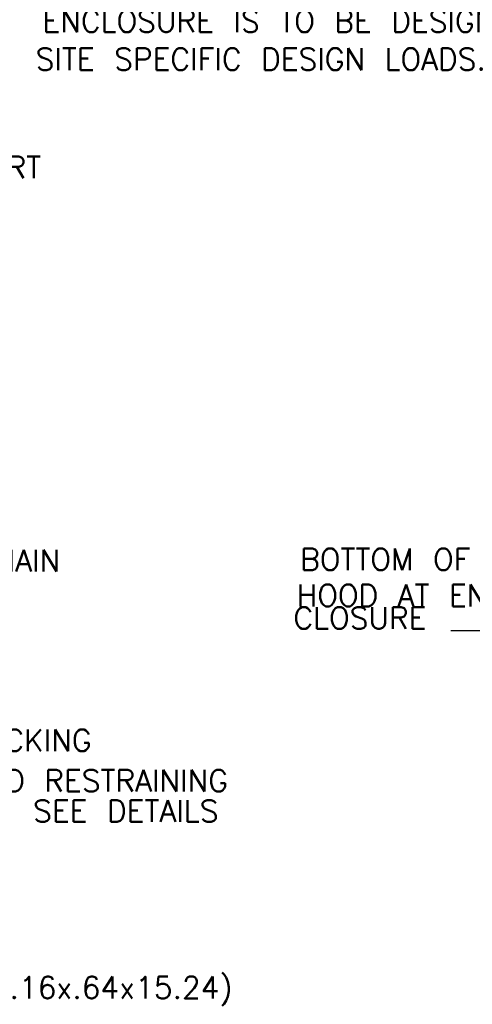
# Model space of a CAD drawing. Extents: x -21 to 2859, y -18 to 3983.
# Tile 11 of 47: x -1.37 to 1.22, y 2.96 to 8.6. Entities that reach past the tile are written whole.
import ezdxf
from ezdxf.enums import TextEntityAlignment as Align

# ---------------------------------------------------------------- set-up
doc = ezdxf.new("R2010")
doc.units = 0
doc.header["$LTSCALE"] = 25.4
doc.header["$MEASUREMENT"] = 0
doc.layers.add('PAN_TS', color=7, linetype='CONTINUOUS')
doc.styles.add('TXT_SHX', font='txt.shx')

msp = doc.modelspace()

# ---------------------------------------------------------------- linework, layer by layer
at = {"layer": 'PAN_TS', "color": 7, "linetype": 'CONTINUOUS'}
msp.add_line((1.4746, 5.0994), (1.0997, 5.0994), dxfattribs=at)

# ---------------------------------------------------------------- texts
at = {"layer": 'PAN_TS', "color": 7, "linetype": 'CONTINUOUS', "style": 'TXT_SHX'}
for s, p in [('ENCLOSURE IS TO BE DESIGNED FOR', (0.385, 8.5244)), ('SITE SPECIFIC DESIGN LOADS.', (0.012, 8.3074)), ('TRAVEL CHAIN', (-1.7255, 5.4394)), ('BOTTOM OF', (0.7245, 5.4464)), ('HOOD AT END', (0.8191, 5.2404)), ('DOOR LOCKING', (-1.5949, 4.4114)), ('BARS AND RESTRAINING', (-1.1894, 4.1806)), ('BRACKET. SEE DETAILS', (-1.2087, 4.0074)), ('(10.16x10.16x.64x15.24)', (-1.2178, 2.9978))]:
    msp.add_text(s, height=0.125, dxfattribs=at).set_placement(p, align=Align.CENTER)
msp.add_text('TRACK SUPPORT', height=0.125, dxfattribs=at).set_placement((-2.6401, 7.6884))
msp.add_text('CLOSURE', height=0.125, dxfattribs=at).set_placement((0.96, 5.1109), align=Align.RIGHT)

doc.saveas('drawing.dxf')
